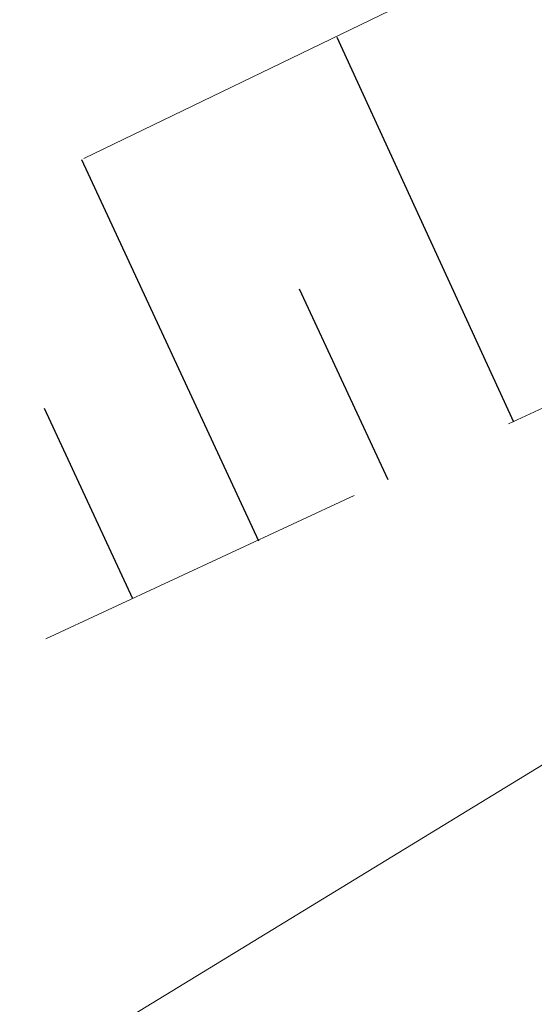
# Model space of a CAD drawing. Header units: metres. Extents: x 7523615 to 7533948, y 5492686 to 5502120.
# Tile 250 of 256: x 7531185.45 to 7531186.96, y 5499055.42 to 5499058.31. Entities that reach past the tile are written whole.
import ezdxf

# ---------------------------------------------------------------- set-up
doc = ezdxf.new("R2010")
doc.units = ezdxf.units.M
doc.linetypes.add('1.0_0.5', pattern=[1.5, 1, -0.5])
doc.linetypes.add('219-500', pattern=[0])

msp = doc.modelspace()

# ---------------------------------------------------------------- linework, layer by layer
at = {"layer": '000 Inne (niezydentyfikowane)', "color": 7, "linetype": 'CONTINUOUS', "lineweight": 25, "flags": 128}
for points in [[(7531186.9, 5499057.13), (7531186.38, 5499058.26)], [(7531186.15, 5499056.78), (7531185.63, 5499057.9)], [(7531186.53, 5499056.96), (7531186.27, 5499057.52)], [(7531185.78, 5499056.61), (7531185.52, 5499057.17)]]:
    msp.add_lwpolyline(points, dxfattribs=at)
at = {"layer": '219-działka ewidencyjna', "color": 3, "linetype": '219-500', "lineweight": 18, "flags": 128}
msp.add_lwpolyline([(7531152.12, 5499034.86), (7531190.39, 5499058.2)], dxfattribs=at)
at = {"layer": 'skarpa nieumocniona', "color": 7, "linetype": '1.0_0.5', "lineweight": 18, "flags": 128}
msp.add_lwpolyline([(7531096.86, 5498998.94), (7531096.17, 5499000.14), (7531132.43, 5499025.99), (7531177.74, 5499054.09), (7531208.27, 5499068.84), (7531243.9, 5499084.23), (7531288.75, 5499106.77), (7531330.31, 5499137.62), (7531363.99, 5499165.3), (7531403.39, 5499198.23), (7531426, 5499213.98), (7531477.8, 5499243.06), (7531506.76, 5499258.69), (7531507.93, 5499256.79), (7531504.04, 5499254.54), (7531472.49, 5499237.11), (7531448.55, 5499223.73), (7531427.2, 5499212.72), (7531404.87, 5499196.56), (7531364.93, 5499163.96), (7531331.88, 5499136.62), (7531289.13, 5499105.38), (7531245.01, 5499082.9), (7531210.16, 5499067.92), (7531178.38, 5499053.18), (7531133.03, 5499024.54)], close=True, dxfattribs=at)
msp.add_lwpolyline([(7531096.86, 5498998.94), (7531096.17, 5499000.14), (7531132.43, 5499025.99), (7531177.74, 5499054.09), (7531208.27, 5499068.84), (7531243.9, 5499084.23), (7531288.75, 5499106.77), (7531330.31, 5499137.62), (7531363.99, 5499165.3), (7531403.39, 5499198.23), (7531426, 5499213.98), (7531477.8, 5499243.06), (7531506.76, 5499258.69), (7531507.93, 5499256.79), (7531504.04, 5499254.54), (7531472.49, 5499237.11), (7531448.55, 5499223.73), (7531427.2, 5499212.72), (7531404.87, 5499196.56), (7531364.93, 5499163.96), (7531331.88, 5499136.62), (7531289.13, 5499105.38), (7531245.01, 5499082.9), (7531210.16, 5499067.92), (7531178.38, 5499053.18), (7531133.03, 5499024.54)], close=True, dxfattribs=at)

doc.saveas('drawing.dxf')
